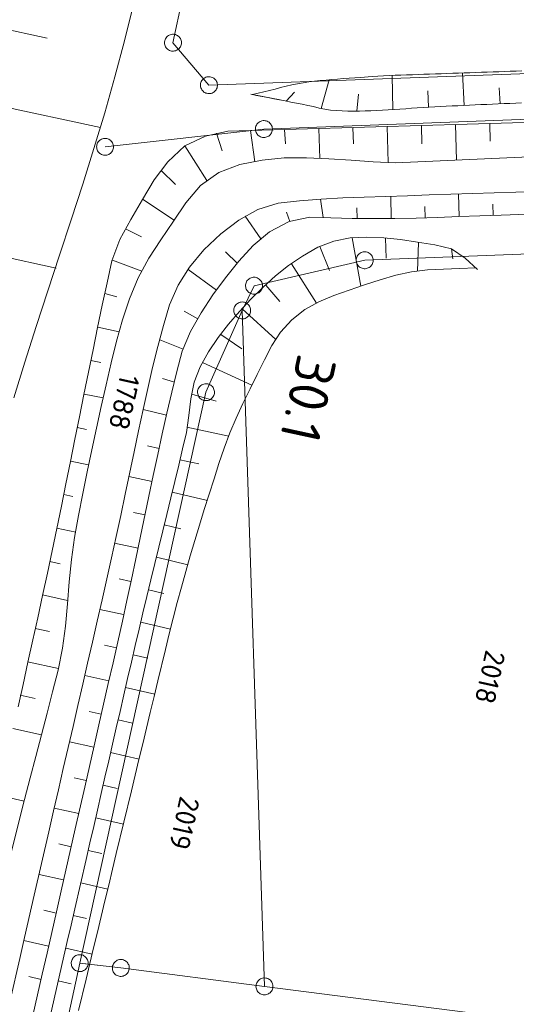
# Model space of a CAD drawing. Header units: metres. Extents: x 3425540 to 3446143, y 5432760 to 5444637.
# Tile 225 of 256: x 3436208 to 3436252, y 5441054 to 5441141. Entities that reach past the tile are written whole.
import ezdxf
from ezdxf.enums import TextEntityAlignment as Align

# ---------------------------------------------------------------- set-up
doc = ezdxf.new("R2010")
doc.units = ezdxf.units.M
for name, color, linetype, lineweight in [('B_Böschung', 9, 'Continuous', 18), ('B_Flurgrenzen', 9, 'Continuous', 18), ('B_Kilometrierung', 9, 'Continuous', 25)]:
    doc.layers.add(name, color=color, linetype=linetype, lineweight=lineweight)
doc.styles.get("Standard").update_dxf_attribs({"font": 'isocpeur.ttf'})

msp = doc.modelspace()

# ---------------------------------------------------------------- linework, layer by layer
at = {"layer": 'B_Böschung'}
for p, q in [((3436203.721, 5441140.95), (3436210.271, 5441139.535)), ((3436240.819, 5441133.21), (3436240.782, 5441136.225)), ((3436247.144, 5441133.577), (3436247.002, 5441136.448)), ((3436234.5, 5441133.308), (3436235.212, 5441135.836)), ((3436230.859, 5441134.057), (3436228.44, 5441134.529)), ((3436231.398, 5441133.952), (3436232.148, 5441134.762)), ((3436237.654, 5441133.077), (3436237.803, 5441134.565)), ((3436243.98, 5441133.417), (3436243.916, 5441134.878)), ((3436250.309, 5441133.721), (3436250.242, 5441135.139)), ((3436202.3, 5441134.348), (3436214.983, 5441131.615)), ((3436243.35, 5441131.789), (3436243.397, 5441130.193)), ((3436246.373, 5441131.877), (3436246.465, 5441128.734)), ((3436249.396, 5441131.966), (3436249.441, 5441130.417)), ((3436225.23, 5441131.11), (3436225.739, 5441129.551)), ((3436228.236, 5441131.357), (3436228.643, 5441128.601)), ((3436231.259, 5441131.434), (3436231.33, 5441130.172)), ((3436234.282, 5441131.523), (3436234.374, 5441128.88)), ((3436237.305, 5441131.611), (3436237.346, 5441130.167)), ((3436240.327, 5441131.699), (3436240.42, 5441128.533)), ((3436222.437, 5441129.996), (3436224.391, 5441126.934)), ((3436220.354, 5441127.825), (3436221.628, 5441126.598)), ((3436246.699, 5441123.742), (3436246.631, 5441125.743)), ((3436218.716, 5441125.287), (3436221.501, 5441123.427)), ((3436234.677, 5441123.677), (3436234.427, 5441125.283)), ((3436240.688, 5441123.582), (3436240.641, 5441125.547)), ((3436249.704, 5441123.853), (3436249.668, 5441124.847)), ((3436231.725, 5441123.302), (3436231.421, 5441124.143)), ((3436237.682, 5441123.583), (3436237.646, 5441124.512)), ((3436243.694, 5441123.632), (3436243.669, 5441124.638)), ((3436229.165, 5441121.767), (3436227.79, 5441123.79)), ((3436217.197, 5441122.672), (3436218.621, 5441121.97)), ((3436199.571, 5441121.672), (3436211.086, 5441119.194)), ((3436237.227, 5441121.863), (3436237.998, 5441117.582)), ((3436240.181, 5441121.843), (3436240.246, 5441120.078)), ((3436243.113, 5441121.465), (3436243.016, 5441118.918)), ((3436227.086, 5441119.605), (3436226.044, 5441120.626)), ((3436234.391, 5441121.092), (3436235.227, 5441118.99)), ((3436246.008, 5441120.887), (3436246.127, 5441120.013)), ((3436216.045, 5441119.885), (3436218.634, 5441118.929)), ((3436225.242, 5441117.232), (3436222.737, 5441119.054)), ((3436231.869, 5441119.567), (3436234.094, 5441116.101)), ((3436248.326, 5441119.074), (3436248.161, 5441119.222)), ((3436229.591, 5441117.688), (3436230.854, 5441116.236)), ((3436215.375, 5441116.937), (3436216.449, 5441116.648)), ((3436223.594, 5441114.719), (3436222.377, 5441115.382)), ((3436227.502, 5441115.596), (3436230.502, 5441112.873)), ((3436214.752, 5441113.978), (3436216.652, 5441113.551)), ((3436222.296, 5441112.015), (3436220.226, 5441112.85)), ((3436225.618, 5441113.321), (3436227.473, 5441112.051)), ((3436214.141, 5441111.016), (3436215.025, 5441110.832)), ((3436224.008, 5441110.844), (3436228.378, 5441108.827)), ((3436221.52, 5441109.112), (3436220.484, 5441109.417)), ((3436213.541, 5441108.052), (3436215.235, 5441107.707)), ((3436223.071, 5441108.058), (3436225.226, 5441107.414)), ((3436220.827, 5441106.186), (3436218.766, 5441106.69)), ((3436212.943, 5441105.088), (3436213.763, 5441104.921)), ((3436222.626, 5441105.135), (3436226.32, 5441104.318)), ((3436220.175, 5441103.251), (3436219.154, 5441103.479)), ((3436222.013, 5441102.245), (3436223.678, 5441101.883)), ((3436212.345, 5441102.123), (3436213.944, 5441101.796)), ((3436219.548, 5441100.311), (3436217.506, 5441100.751)), ((3436211.736, 5441099.161), (3436212.554, 5441098.992)), ((3436221.317, 5441099.371), (3436224.443, 5441098.643)), ((3436218.928, 5441097.369), (3436217.901, 5441097.587)), ((3436211.127, 5441096.199), (3436212.8, 5441095.846)), ((3436220.62, 5441096.498), (3436222.087, 5441096.148)), ((3436218.308, 5441094.427), (3436216.232, 5441094.87)), ((3436219.927, 5441093.623), (3436222.709, 5441092.957)), ((3436210.507, 5441093.239), (3436211.44, 5441093.038)), ((3436217.672, 5441091.488), (3436216.632, 5441091.713)), ((3436209.855, 5441090.286), (3436212.089, 5441089.796)), ((3436219.241, 5441090.747), (3436220.576, 5441090.429)), ((3436217.035, 5441088.55), (3436214.943, 5441089.01)), ((3436218.555, 5441087.871), (3436221.177, 5441087.254)), ((3436209.204, 5441087.333), (3436210.494, 5441087.049)), ((3436216.396, 5441085.612), (3436215.333, 5441085.849)), ((3436217.869, 5441084.995), (3436219.172, 5441084.692)), ((3436208.552, 5441084.379), (3436211.269, 5441083.78)), ((3436215.729, 5441082.68), (3436213.598, 5441083.162)), ((3436207.9, 5441081.426), (3436209.211, 5441081.137)), ((3436217.209, 5441082.113), (3436219.781, 5441081.521)), ((3436215.063, 5441079.748), (3436213.994, 5441079.991)), ((3436216.548, 5441079.231), (3436217.818, 5441078.94)), ((3436207.249, 5441078.473), (3436209.767, 5441077.914)), ((3436214.398, 5441076.816), (3436212.251, 5441077.304)), ((3436215.888, 5441076.349), (3436218.396, 5441075.774)), ((3436213.732, 5441073.885), (3436212.655, 5441074.129)), ((3436215.228, 5441073.467), (3436216.466, 5441073.183)), ((3436205.911, 5441072.575), (3436208.241, 5441072.042)), ((3436213.065, 5441070.953), (3436210.904, 5441071.444)), ((3436214.567, 5441070.585), (3436217.011, 5441070.024)), ((3436212.399, 5441068.021), (3436211.315, 5441068.267)), ((3436213.906, 5441067.703), (3436215.113, 5441067.426)), ((3436211.733, 5441065.089), (3436209.559, 5441065.582)), ((3436213.245, 5441064.821), (3436215.631, 5441064.273)), ((3436211.068, 5441062.157), (3436209.979, 5441062.404)), ((3436212.583, 5441061.939), (3436213.762, 5441061.668)), ((3436210.404, 5441059.224), (3436208.22, 5441059.72)), ((3436211.921, 5441059.057), (3436214.252, 5441058.522)), ((3436209.739, 5441056.292), (3436208.645, 5441056.54)), ((3436211.26, 5441056.175), (3436212.411, 5441055.911))]:
    msp.add_line(p, q, dxfattribs=at)
for points in [[(3436217.898, 5441142.495), (3436217.118, 5441139.289), (3436216.268, 5441136.101), (3436215.361, 5441132.927), (3436214.407, 5441129.765), (3436213.417, 5441126.612), (3436212.402, 5441123.465), (3436211.372, 5441120.321), (3436210.339, 5441117.179), (3436209.313, 5441114.035), (3436208.305, 5441110.886), (3436207.327, 5441107.73)], [(3436252.23, 5441136.628), (3436251.721, 5441136.61), (3436251.212, 5441136.593), (3436250.703, 5441136.575), (3436250.194, 5441136.558), (3436249.685, 5441136.54), (3436249.176, 5441136.523), (3436248.667, 5441136.505), (3436248.158, 5441136.488), (3436247.649, 5441136.47), (3436247.14, 5441136.453), (3436246.631, 5441136.435), (3436246.121, 5441136.417), (3436245.612, 5441136.4), (3436245.103, 5441136.382), (3436244.594, 5441136.365), (3436244.085, 5441136.347), (3436243.576, 5441136.33), (3436243.067, 5441136.312), (3436242.558, 5441136.295), (3436242.049, 5441136.277), (3436241.54, 5441136.26), (3436241.031, 5441136.242), (3436240.522, 5441136.218), (3436240.013, 5441136.191), (3436239.505, 5441136.161), (3436238.996, 5441136.128), (3436237.98, 5441136.056), (3436237.472, 5441136.019), (3436236.963, 5441135.982), (3436236.454, 5441135.946), (3436235.944, 5441135.908), (3436235.435, 5441135.868), (3436234.926, 5441135.824), (3436234.417, 5441135.774), (3436233.91, 5441135.717), (3436233.405, 5441135.651), (3436232.901, 5441135.576), (3436232.399, 5441135.489), (3436231.9, 5441135.389), (3436231.404, 5441135.275), (3436230.91, 5441135.151), (3436230.416, 5441135.026), (3436229.428, 5441134.778), (3436228.934, 5441134.653), (3436228.44, 5441134.529)], [(3436252.2, 5441133.806), (3436251.689, 5441133.783), (3436251.177, 5441133.76), (3436250.666, 5441133.737), (3436250.154, 5441133.714), (3436249.643, 5441133.691), (3436249.131, 5441133.668), (3436248.62, 5441133.644), (3436248.109, 5441133.621), (3436247.597, 5441133.598), (3436247.086, 5441133.575), (3436246.574, 5441133.552), (3436246.063, 5441133.529), (3436245.551, 5441133.505), (3436245.04, 5441133.482), (3436244.529, 5441133.458), (3436244.017, 5441133.43), (3436243.505, 5441133.398), (3436242.993, 5441133.364), (3436242.481, 5441133.328), (3436241.969, 5441133.29), (3436241.457, 5441133.253), (3436240.944, 5441133.217), (3436240.432, 5441133.184), (3436239.92, 5441133.153), (3436239.408, 5441133.126), (3436238.896, 5441133.104), (3436238.384, 5441133.087), (3436237.872, 5441133.077), (3436237.361, 5441133.075), (3436236.85, 5441133.081), (3436236.339, 5441133.097), (3436235.829, 5441133.123), (3436235.318, 5441133.16), (3436234.813, 5441133.233), (3436234.313, 5441133.346), (3436233.815, 5441133.47), (3436233.314, 5441133.578), (3436232.811, 5441133.676), (3436232.309, 5441133.774), (3436231.806, 5441133.872), (3436231.304, 5441133.97), (3436230.801, 5441134.068), (3436230.299, 5441134.166), (3436229.796, 5441134.265), (3436229.294, 5441134.363), (3436228.791, 5441134.461), (3436228.289, 5441134.559)], [(3436254.443, 5441132.114), (3436250.415, 5441131.996), (3436248.4, 5441131.937), (3436246.386, 5441131.878), (3436244.371, 5441131.819), (3436242.357, 5441131.759), (3436240.343, 5441131.7), (3436238.328, 5441131.641), (3436236.314, 5441131.582), (3436234.299, 5441131.523), (3436232.285, 5441131.464), (3436230.27, 5441131.405), (3436228.256, 5441131.356), (3436226.243, 5441131.301), (3436224.269, 5441130.859), (3436222.446, 5441130.01), (3436220.935, 5441128.598), (3436219.742, 5441126.992), (3436218.703, 5441125.262), (3436217.661, 5441123.501), (3436216.704, 5441121.717), (3436216.005, 5441119.844), (3436215.57, 5441117.876), (3436215.152, 5441115.905), (3436214.74, 5441113.932), (3436214.333, 5441111.959), (3436213.93, 5441109.985), (3436213.529, 5441108.01), (3436213.131, 5441106.034), (3436212.735, 5441104.058), (3436212.338, 5441102.082), (3436211.939, 5441100.107), (3436211.536, 5441098.132), (3436211.128, 5441096.159), (3436210.714, 5441094.186), (3436210.294, 5441092.215), (3436209.871, 5441090.245), (3436209.443, 5441088.276), (3436209.013, 5441086.307), (3436208.579, 5441084.339), (3436208.142, 5441082.372), (3436207.702, 5441080.405)], [(3436252.878, 5441129.019), (3436250.909, 5441128.931), (3436248.941, 5441128.844), (3436246.973, 5441128.756), (3436245.004, 5441128.668), (3436243.036, 5441128.58), (3436241.068, 5441128.496), (3436239.1, 5441128.585), (3436237.133, 5441128.74), (3436235.166, 5441128.841), (3436233.198, 5441128.937), (3436231.232, 5441128.947), (3436229.272, 5441128.731), (3436227.317, 5441128.345), (3436225.452, 5441127.646), (3436223.829, 5441126.482), (3436222.542, 5441124.95), (3436221.438, 5441123.341), (3436220.334, 5441121.702), (3436219.257, 5441120.058), (3436218.317, 5441118.32), (3436217.56, 5441116.484), (3436216.934, 5441114.614), (3436216.404, 5441112.719), (3436215.935, 5441110.806), (3436215.491, 5441108.883), (3436215.054, 5441106.958), (3436214.627, 5441105.034), (3436214.211, 5441103.108), (3436213.809, 5441101.18), (3436213.422, 5441099.249), (3436213.054, 5441097.315), (3436212.706, 5441095.376), (3436212.423, 5441093.425), (3436212.229, 5441091.46), (3436212.068, 5441089.491), (3436211.887, 5441087.525), (3436211.629, 5441085.574), (3436211.242, 5441083.645), (3436210.763, 5441081.733), (3436210.27, 5441079.826), (3436209.77, 5441077.92), (3436209.267, 5441076.015), (3436208.768, 5441074.109), (3436208.279, 5441072.201), (3436206.359, 5441064.557)], [(3436207.009, 5441054.416), (3436207.859, 5441058.146), (3436208.285, 5441060.012), (3436209.137, 5441063.742), (3436210.418, 5441069.337), (3436210.846, 5441071.201), (3436211.275, 5441073.066), (3436211.704, 5441074.93), (3436212.133, 5441076.795), (3436212.562, 5441078.659), (3436212.992, 5441080.523), (3436213.421, 5441082.388), (3436213.85, 5441084.252), (3436214.279, 5441086.117), (3436214.708, 5441087.981), (3436215.136, 5441089.846), (3436215.558, 5441091.712), (3436215.971, 5441093.58), (3436216.377, 5441095.449), (3436216.778, 5441097.32), (3436217.174, 5441099.191), (3436217.964, 5441102.935), (3436218.36, 5441104.807), (3436218.759, 5441106.679), (3436219.163, 5441108.549), (3436219.595, 5441110.411), (3436220.062, 5441112.264), (3436220.558, 5441114.113), (3436221.091, 5441115.953), (3436221.843, 5441117.681), (3436222.859, 5441119.287), (3436224.13, 5441120.799), (3436225.618, 5441122.222), (3436227.207, 5441123.437), (3436228.892, 5441124.366), (3436230.686, 5441124.94), (3436232.581, 5441125.154), (3436234.49, 5441125.292), (3436236.399, 5441125.397), (3436238.311, 5441125.471), (3436242.135, 5441125.595), (3436244.047, 5441125.658), (3436245.959, 5441125.72), (3436247.872, 5441125.783), (3436249.784, 5441125.845), (3436251.696, 5441125.908), (3436257.432, 5441126.094)], [(3436209.015, 5441053.097), (3436209.431, 5441054.933), (3436209.847, 5441056.768), (3436210.263, 5441058.604), (3436210.679, 5441060.439), (3436211.094, 5441062.275), (3436211.511, 5441064.11), (3436211.927, 5441065.946), (3436212.344, 5441067.781), (3436212.761, 5441069.617), (3436213.595, 5441073.287), (3436214.013, 5441075.122), (3436214.43, 5441076.957), (3436214.846, 5441078.793), (3436215.264, 5441080.628), (3436215.681, 5441082.463), (3436216.098, 5441084.299), (3436216.514, 5441086.134), (3436216.924, 5441087.971), (3436217.326, 5441089.81), (3436217.721, 5441091.65), (3436218.111, 5441093.491), (3436218.498, 5441095.333), (3436219.27, 5441099.017), (3436219.659, 5441100.859), (3436220.052, 5441102.699), (3436220.452, 5441104.538), (3436220.864, 5441106.373), (3436221.29, 5441108.206), (3436221.734, 5441110.036), (3436222.216, 5441111.856), (3436222.951, 5441113.581), (3436223.894, 5441115.225), (3436224.926, 5441116.828), (3436226.034, 5441118.342), (3436227.227, 5441119.794), (3436228.495, 5441121.187), (3436229.935, 5441122.393), (3436231.656, 5441123.315), (3436233.483, 5441123.709), (3436235.362, 5441123.648), (3436237.244, 5441123.585), (3436239.126, 5441123.579), (3436241.008, 5441123.577), (3436242.89, 5441123.605), (3436244.771, 5441123.671), (3436246.652, 5441123.74), (3436248.533, 5441123.81), (3436250.413, 5441123.879), (3436259.818, 5441124.224)], [(3436248.326, 5441119.074), (3436247.215, 5441120.069), (3436246.004, 5441120.896), (3436244.534, 5441121.263), (3436243.007, 5441121.479), (3436241.522, 5441121.708), (3436240.031, 5441121.863), (3436238.542, 5441121.924), (3436237.063, 5441121.859), (3436235.609, 5441121.577), (3436234.19, 5441121.031), (3436232.841, 5441120.261), (3436231.61, 5441119.414), (3436230.463, 5441118.496), (3436229.363, 5441117.504), (3436228.285, 5441116.448), (3436227.264, 5441115.365), (3436226.303, 5441114.24), (3436225.394, 5441113.042), (3436224.544, 5441111.782), (3436223.815, 5441110.474), (3436223.273, 5441109.091), (3436222.965, 5441107.627), (3436222.79, 5441106.143), (3436222.586, 5441104.668), (3436222.252, 5441103.215), (3436221.904, 5441101.764), (3436221.553, 5441100.314), (3436221.201, 5441098.865), (3436220.847, 5441097.415), (3436220.493, 5441095.966), (3436220.14, 5441094.516), (3436219.787, 5441093.067), (3436219.435, 5441091.617), (3436219.086, 5441090.166), (3436218.74, 5441088.715), (3436218.397, 5441087.263), (3436218.058, 5441085.81), (3436217.723, 5441084.356), (3436217.388, 5441082.903), (3436217.054, 5441081.449), (3436216.721, 5441079.994), (3436216.387, 5441078.54), (3436216.055, 5441077.086), (3436215.722, 5441075.632), (3436215.388, 5441074.178), (3436215.055, 5441072.724), (3436214.722, 5441071.269), (3436214.39, 5441069.815), (3436214.057, 5441068.361), (3436213.724, 5441066.906), (3436212.725, 5441062.544), (3436212.391, 5441061.089), (3436212.058, 5441059.635), (3436210.388, 5441052.365)], [(3436248.161, 5441119.222), (3436246.735, 5441119.159), (3436245.308, 5441119.097), (3436243.882, 5441119.033), (3436242.472, 5441118.865), (3436241.084, 5441118.558), (3436239.709, 5441118.156), (3436238.34, 5441117.701), (3436236.968, 5441117.237), (3436235.61, 5441116.764), (3436234.296, 5441116.215), (3436233.05, 5441115.522), (3436231.894, 5441114.618), (3436230.914, 5441113.523), (3436230.136, 5441112.335), (3436229.473, 5441111.08), (3436228.839, 5441109.79), (3436228.207, 5441108.503), (3436227.586, 5441107.215), (3436226.99, 5441105.919), (3436226.43, 5441104.61), (3436225.919, 5441103.28), (3436225.463, 5441101.924), (3436225.024, 5441100.562), (3436224.591, 5441099.199), (3436224.163, 5441097.836), (3436223.741, 5441096.471), (3436223.328, 5441095.104), (3436222.924, 5441093.735), (3436222.529, 5441092.364), (3436222.145, 5441090.99), (3436221.773, 5441089.613), (3436221.414, 5441088.232), (3436221.068, 5441086.847), (3436220.732, 5441085.46), (3436220.062, 5441082.684), (3436219.726, 5441081.296), (3436219.391, 5441079.908), (3436219.057, 5441078.52), (3436218.722, 5441077.132), (3436218.387, 5441075.745), (3436218.053, 5441074.357), (3436217.719, 5441072.968), (3436217.051, 5441070.192), (3436216.385, 5441067.416), (3436216.052, 5441066.027), (3436215.719, 5441064.639), (3436215.386, 5441063.25), (3436214.72, 5441060.474), (3436214.387, 5441059.085), (3436214.054, 5441057.697), (3436213.721, 5441056.308), (3436213.055, 5441053.532)]]:
    msp.add_lwpolyline(points, dxfattribs=at)
at = {"layer": 'B_Flurgrenzen'}
for p, q in [((3436221.396, 5441139.122), (3436225.127, 5441156.869)), ((3436224.581, 5441135.367), (3436221.396, 5441139.122)), ((3436320.405, 5441138.825), (3436224.581, 5441135.367)), ((3436229.437, 5441131.49), (3436319.528, 5441134.857)), ((3436215.397, 5441129.915), (3436229.437, 5441131.49)), ((3436238.343, 5441119.885), (3436270.638, 5441121.119)), ((3436228.561, 5441117.635), (3436238.343, 5441119.885)), ((3436227.517, 5441115.445), (3436228.561, 5441117.635)), ((3436224.316, 5441108.217), (3436227.517, 5441115.445)), ((3436229.484, 5441055.673), (3436227.517, 5441115.445)), ((3436213.154, 5441057.732), (3436224.316, 5441108.217)), ((3436213.154, 5441057.732), (3436211.678, 5441050.887)), ((3436216.786, 5441057.303), (3436213.154, 5441057.732)), ((3436229.484, 5441055.673), (3436216.786, 5441057.303)), ((3436272.77, 5441050.142), (3436229.484, 5441055.673))]:
    msp.add_line(p, q, dxfattribs=at)
for points in [[(3436220.701, 5441138.842), (3436220.742, 5441138.756), (3436220.791, 5441138.681), (3436220.854, 5441138.604), (3436220.923, 5441138.543), (3436221.001, 5441138.492), (3436221.084, 5441138.443), (3436221.169, 5441138.407), (3436221.26, 5441138.386), (3436221.354, 5441138.373), (3436221.448, 5441138.379), (3436221.539, 5441138.39), (3436221.631, 5441138.414), (3436221.718, 5441138.45), (3436221.802, 5441138.496), (3436221.875, 5441138.551), (3436221.946, 5441138.611), (3436222.005, 5441138.686), (3436222.056, 5441138.764), (3436222.092, 5441138.849), (3436222.119, 5441138.942), (3436222.139, 5441139.033), (3436222.147, 5441139.125), (3436222.139, 5441139.224), (3436222.122, 5441139.312), (3436222.092, 5441139.402), (3436222.051, 5441139.488), (3436222.002, 5441139.563), (3436221.939, 5441139.64), (3436221.87, 5441139.701), (3436221.792, 5441139.753), (3436221.709, 5441139.802), (3436221.624, 5441139.838), (3436221.533, 5441139.858), (3436221.439, 5441139.871), (3436221.345, 5441139.866), (3436221.254, 5441139.854), (3436221.162, 5441139.83), (3436221.075, 5441139.795), (3436220.991, 5441139.748), (3436220.918, 5441139.693), (3436220.847, 5441139.633), (3436220.788, 5441139.558), (3436220.737, 5441139.48), (3436220.701, 5441139.396), (3436220.674, 5441139.302), (3436220.654, 5441139.211), (3436220.646, 5441139.119), (3436220.654, 5441139.021), (3436220.671, 5441138.932), (3436220.701, 5441138.842)], [(3436223.844, 5441135.51), (3436223.832, 5441135.416), (3436223.833, 5441135.326), (3436223.844, 5441135.228), (3436223.868, 5441135.138), (3436223.906, 5441135.053), (3436223.949, 5441134.966), (3436224.001, 5441134.89), (3436224.066, 5441134.823), (3436224.138, 5441134.761), (3436224.219, 5441134.715), (3436224.302, 5441134.675), (3436224.392, 5441134.646), (3436224.485, 5441134.628), (3436224.58, 5441134.621), (3436224.671, 5441134.627), (3436224.764, 5441134.639), (3436224.854, 5441134.67), (3436224.94, 5441134.708), (3436225.016, 5441134.759), (3436225.088, 5441134.823), (3436225.155, 5441134.888), (3436225.212, 5441134.961), (3436225.259, 5441135.049), (3436225.293, 5441135.132), (3436225.317, 5441135.224), (3436225.329, 5441135.318), (3436225.329, 5441135.408), (3436225.318, 5441135.506), (3436225.293, 5441135.595), (3436225.255, 5441135.681), (3436225.212, 5441135.768), (3436225.161, 5441135.844), (3436225.095, 5441135.911), (3436225.023, 5441135.973), (3436224.942, 5441136.019), (3436224.86, 5441136.059), (3436224.769, 5441136.088), (3436224.676, 5441136.106), (3436224.581, 5441136.113), (3436224.49, 5441136.107), (3436224.397, 5441136.094), (3436224.307, 5441136.064), (3436224.222, 5441136.026), (3436224.145, 5441135.975), (3436224.073, 5441135.911), (3436224.006, 5441135.846), (3436223.95, 5441135.772), (3436223.903, 5441135.685), (3436223.868, 5441135.602), (3436223.844, 5441135.51)], [(3436229.093, 5441132.157), (3436229.011, 5441132.108), (3436228.941, 5441132.052), (3436228.87, 5441131.982), (3436228.816, 5441131.908), (3436228.772, 5441131.825), (3436228.731, 5441131.738), (3436228.703, 5441131.65), (3436228.691, 5441131.558), (3436228.687, 5441131.462), (3436228.701, 5441131.37), (3436228.721, 5441131.281), (3436228.754, 5441131.191), (3436228.797, 5441131.107), (3436228.851, 5441131.029), (3436228.912, 5441130.961), (3436228.979, 5441130.896), (3436229.059, 5441130.844), (3436229.142, 5441130.8), (3436229.229, 5441130.772), (3436229.324, 5441130.755), (3436229.417, 5441130.743), (3436229.51, 5441130.744), (3436229.607, 5441130.761), (3436229.694, 5441130.786), (3436229.781, 5441130.824), (3436229.862, 5441130.873), (3436229.932, 5441130.929), (3436230.003, 5441130.999), (3436230.057, 5441131.073), (3436230.101, 5441131.156), (3436230.142, 5441131.243), (3436230.17, 5441131.331), (3436230.182, 5441131.423), (3436230.186, 5441131.519), (3436230.172, 5441131.611), (3436230.152, 5441131.7), (3436230.119, 5441131.79), (3436230.076, 5441131.874), (3436230.022, 5441131.952), (3436229.961, 5441132.02), (3436229.894, 5441132.085), (3436229.814, 5441132.137), (3436229.731, 5441132.181), (3436229.644, 5441132.209), (3436229.549, 5441132.226), (3436229.456, 5441132.238), (3436229.364, 5441132.237), (3436229.266, 5441132.22), (3436229.179, 5441132.195), (3436229.093, 5441132.157)], [(3436216.147, 5441129.915), (3436216.141, 5441130.009), (3436216.123, 5441130.098), (3436216.094, 5441130.193), (3436216.053, 5441130.275), (3436215.999, 5441130.352), (3436215.94, 5441130.429), (3436215.875, 5441130.494), (3436215.799, 5441130.547), (3436215.716, 5441130.594), (3436215.627, 5441130.624), (3436215.539, 5441130.647), (3436215.444, 5441130.659), (3436215.35, 5441130.659), (3436215.255, 5441130.647), (3436215.167, 5441130.624), (3436215.078, 5441130.594), (3436214.995, 5441130.547), (3436214.919, 5441130.494), (3436214.854, 5441130.429), (3436214.795, 5441130.352), (3436214.741, 5441130.275), (3436214.7, 5441130.193), (3436214.671, 5441130.098), (3436214.653, 5441130.009), (3436214.647, 5441129.915), (3436214.653, 5441129.821), (3436214.671, 5441129.732), (3436214.7, 5441129.637), (3436214.741, 5441129.555), (3436214.795, 5441129.478), (3436214.854, 5441129.401), (3436214.919, 5441129.336), (3436214.995, 5441129.283), (3436215.078, 5441129.236), (3436215.167, 5441129.206), (3436215.255, 5441129.183), (3436215.35, 5441129.171), (3436215.444, 5441129.171), (3436215.539, 5441129.183), (3436215.627, 5441129.206), (3436215.716, 5441129.236), (3436215.799, 5441129.283), (3436215.875, 5441129.336), (3436215.94, 5441129.401), (3436215.999, 5441129.478), (3436216.053, 5441129.555), (3436216.094, 5441129.637), (3436216.123, 5441129.732), (3436216.141, 5441129.821), (3436216.147, 5441129.915)], [(3436238.388, 5441119.137), (3436238.482, 5441119.148), (3436238.57, 5441119.172), (3436238.662, 5441119.207), (3436238.742, 5441119.253), (3436238.816, 5441119.311), (3436238.889, 5441119.375), (3436238.95, 5441119.443), (3436238.998, 5441119.523), (3436239.04, 5441119.609), (3436239.064, 5441119.699), (3436239.082, 5441119.789), (3436239.088, 5441119.884), (3436239.082, 5441119.978), (3436239.065, 5441120.072), (3436239.036, 5441120.159), (3436239.001, 5441120.245), (3436238.949, 5441120.325), (3436238.891, 5441120.398), (3436238.822, 5441120.459), (3436238.742, 5441120.513), (3436238.662, 5441120.562), (3436238.577, 5441120.598), (3436238.481, 5441120.622), (3436238.391, 5441120.634), (3436238.297, 5441120.634), (3436238.203, 5441120.622), (3436238.115, 5441120.599), (3436238.023, 5441120.564), (3436237.943, 5441120.518), (3436237.869, 5441120.46), (3436237.796, 5441120.396), (3436237.736, 5441120.327), (3436237.687, 5441120.247), (3436237.645, 5441120.162), (3436237.621, 5441120.072), (3436237.603, 5441119.982), (3436237.597, 5441119.887), (3436237.603, 5441119.793), (3436237.62, 5441119.699), (3436237.649, 5441119.612), (3436237.684, 5441119.525), (3436237.736, 5441119.446), (3436237.794, 5441119.372), (3436237.863, 5441119.312), (3436237.943, 5441119.257), (3436238.023, 5441119.209), (3436238.108, 5441119.173), (3436238.204, 5441119.149), (3436238.294, 5441119.137), (3436238.388, 5441119.137)], [(3436229.185, 5441117.218), (3436229.232, 5441117.3), (3436229.267, 5441117.383), (3436229.295, 5441117.478), (3436229.307, 5441117.57), (3436229.305, 5441117.663), (3436229.299, 5441117.76), (3436229.281, 5441117.85), (3436229.247, 5441117.937), (3436229.204, 5441118.022), (3436229.147, 5441118.096), (3436229.087, 5441118.165), (3436229.015, 5441118.227), (3436228.936, 5441118.28), (3436228.851, 5441118.322), (3436228.764, 5441118.352), (3436228.674, 5441118.377), (3436228.579, 5441118.383), (3436228.486, 5441118.382), (3436228.396, 5441118.364), (3436228.304, 5441118.333), (3436228.217, 5441118.299), (3436228.137, 5441118.253), (3436228.06, 5441118.191), (3436227.996, 5441118.127), (3436227.938, 5441118.052), (3436227.891, 5441117.97), (3436227.856, 5441117.887), (3436227.828, 5441117.792), (3436227.816, 5441117.7), (3436227.818, 5441117.607), (3436227.824, 5441117.51), (3436227.842, 5441117.42), (3436227.876, 5441117.333), (3436227.919, 5441117.248), (3436227.976, 5441117.174), (3436228.036, 5441117.105), (3436228.108, 5441117.043), (3436228.187, 5441116.99), (3436228.272, 5441116.948), (3436228.359, 5441116.918), (3436228.449, 5441116.893), (3436228.544, 5441116.886), (3436228.637, 5441116.888), (3436228.727, 5441116.906), (3436228.819, 5441116.937), (3436228.906, 5441116.971), (3436228.986, 5441117.017), (3436229.063, 5441117.079), (3436229.127, 5441117.142), (3436229.185, 5441117.218)], [(3436227.509, 5441114.695), (3436227.604, 5441114.7), (3436227.693, 5441114.717), (3436227.787, 5441114.746), (3436227.871, 5441114.786), (3436227.948, 5441114.838), (3436228.025, 5441114.897), (3436228.091, 5441114.961), (3436228.145, 5441115.037), (3436228.193, 5441115.119), (3436228.223, 5441115.208), (3436228.248, 5441115.296), (3436228.261, 5441115.39), (3436228.262, 5441115.485), (3436228.251, 5441115.579), (3436228.228, 5441115.668), (3436228.2, 5441115.757), (3436228.153, 5441115.84), (3436228.101, 5441115.918), (3436228.037, 5441115.983), (3436227.96, 5441116.043), (3436227.884, 5441116.097), (3436227.802, 5441116.139), (3436227.708, 5441116.17), (3436227.619, 5441116.188), (3436227.525, 5441116.195), (3436227.43, 5441116.19), (3436227.342, 5441116.173), (3436227.247, 5441116.145), (3436227.164, 5441116.104), (3436227.086, 5441116.052), (3436227.009, 5441115.994), (3436226.943, 5441115.93), (3436226.889, 5441115.853), (3436226.841, 5441115.771), (3436226.811, 5441115.683), (3436226.786, 5441115.595), (3436226.774, 5441115.5), (3436226.773, 5441115.406), (3436226.783, 5441115.311), (3436226.806, 5441115.222), (3436226.835, 5441115.133), (3436226.881, 5441115.05), (3436226.933, 5441114.973), (3436226.998, 5441114.907), (3436227.074, 5441114.847), (3436227.15, 5441114.794), (3436227.232, 5441114.751), (3436227.327, 5441114.721), (3436227.415, 5441114.702), (3436227.509, 5441114.695)], [(3436224.114, 5441108.94), (3436224.025, 5441108.909), (3436223.944, 5441108.868), (3436223.861, 5441108.814), (3436223.792, 5441108.752), (3436223.733, 5441108.68), (3436223.675, 5441108.602), (3436223.63, 5441108.522), (3436223.599, 5441108.434), (3436223.576, 5441108.342), (3436223.571, 5441108.249), (3436223.572, 5441108.157), (3436223.586, 5441108.063), (3436223.612, 5441107.972), (3436223.649, 5441107.884), (3436223.695, 5441107.805), (3436223.748, 5441107.728), (3436223.815, 5441107.661), (3436223.887, 5441107.601), (3436223.967, 5441107.556), (3436224.057, 5441107.52), (3436224.145, 5441107.489), (3436224.236, 5441107.472), (3436224.335, 5441107.469), (3436224.425, 5441107.475), (3436224.518, 5441107.495), (3436224.607, 5441107.526), (3436224.688, 5441107.567), (3436224.771, 5441107.621), (3436224.839, 5441107.683), (3436224.899, 5441107.755), (3436224.957, 5441107.832), (3436225.002, 5441107.913), (3436225.032, 5441108.001), (3436225.056, 5441108.093), (3436225.06, 5441108.186), (3436225.059, 5441108.278), (3436225.045, 5441108.372), (3436225.02, 5441108.463), (3436224.983, 5441108.551), (3436224.936, 5441108.63), (3436224.884, 5441108.707), (3436224.816, 5441108.774), (3436224.744, 5441108.834), (3436224.664, 5441108.879), (3436224.575, 5441108.915), (3436224.486, 5441108.946), (3436224.396, 5441108.963), (3436224.297, 5441108.966), (3436224.207, 5441108.96), (3436224.114, 5441108.94)], [(3436212.701, 5441057.135), (3436212.78, 5441057.082), (3436212.861, 5441057.043), (3436212.955, 5441057.009), (3436213.045, 5441056.992), (3436213.139, 5441056.988), (3436213.236, 5441056.989), (3436213.327, 5441057.001), (3436213.415, 5441057.03), (3436213.503, 5441057.068), (3436213.58, 5441057.121), (3436213.652, 5441057.177), (3436213.719, 5441057.245), (3436213.776, 5441057.32), (3436213.824, 5441057.403), (3436213.858, 5441057.488), (3436213.888, 5441057.576), (3436213.901, 5441057.67), (3436213.905, 5441057.764), (3436213.892, 5441057.855), (3436213.867, 5441057.948), (3436213.838, 5441058.037), (3436213.797, 5441058.12), (3436213.739, 5441058.2), (3436213.679, 5441058.268), (3436213.608, 5441058.33), (3436213.529, 5441058.382), (3436213.447, 5441058.422), (3436213.354, 5441058.455), (3436213.263, 5441058.472), (3436213.17, 5441058.476), (3436213.073, 5441058.476), (3436212.982, 5441058.463), (3436212.894, 5441058.434), (3436212.806, 5441058.397), (3436212.729, 5441058.344), (3436212.657, 5441058.288), (3436212.59, 5441058.219), (3436212.533, 5441058.144), (3436212.485, 5441058.062), (3436212.451, 5441057.977), (3436212.421, 5441057.888), (3436212.408, 5441057.794), (3436212.404, 5441057.701), (3436212.417, 5441057.61), (3436212.442, 5441057.516), (3436212.471, 5441057.428), (3436212.512, 5441057.345), (3436212.57, 5441057.264), (3436212.63, 5441057.196), (3436212.701, 5441057.135)], [(3436216.543, 5441056.594), (3436216.634, 5441056.569), (3436216.723, 5441056.557), (3436216.822, 5441056.554), (3436216.914, 5441056.567), (3436217.004, 5441056.592), (3436217.096, 5441056.623), (3436217.178, 5441056.663), (3436217.253, 5441056.719), (3436217.325, 5441056.782), (3436217.381, 5441056.856), (3436217.432, 5441056.932), (3436217.474, 5441057.018), (3436217.505, 5441057.107), (3436217.524, 5441057.2), (3436217.531, 5441057.292), (3436217.531, 5441057.385), (3436217.513, 5441057.479), (3436217.488, 5441057.569), (3436217.448, 5441057.651), (3436217.394, 5441057.732), (3436217.339, 5441057.807), (3436217.274, 5441057.873), (3436217.194, 5441057.931), (3436217.116, 5441057.977), (3436217.029, 5441058.013), (3436216.937, 5441058.038), (3436216.848, 5441058.05), (3436216.749, 5441058.053), (3436216.657, 5441058.04), (3436216.567, 5441058.015), (3436216.476, 5441057.984), (3436216.393, 5441057.944), (3436216.318, 5441057.888), (3436216.246, 5441057.825), (3436216.19, 5441057.751), (3436216.139, 5441057.675), (3436216.097, 5441057.589), (3436216.066, 5441057.5), (3436216.047, 5441057.407), (3436216.041, 5441057.315), (3436216.04, 5441057.222), (3436216.058, 5441057.128), (3436216.083, 5441057.038), (3436216.124, 5441056.956), (3436216.177, 5441056.875), (3436216.232, 5441056.8), (3436216.297, 5441056.734), (3436216.377, 5441056.676), (3436216.455, 5441056.63), (3436216.543, 5441056.594)], [(3436216.786, 5441057.303), (3436214.97, 5441057.517), (3436213.154, 5441057.732)], [(3436229.032, 5441055.075), (3436229.11, 5441055.023), (3436229.192, 5441054.984), (3436229.285, 5441054.95), (3436229.376, 5441054.933), (3436229.469, 5441054.929), (3436229.566, 5441054.93), (3436229.657, 5441054.943), (3436229.746, 5441054.972), (3436229.833, 5441055.009), (3436229.91, 5441055.062), (3436229.983, 5441055.119), (3436230.049, 5441055.187), (3436230.106, 5441055.262), (3436230.153, 5441055.345), (3436230.188, 5441055.43), (3436230.218, 5441055.518), (3436230.23, 5441055.613), (3436230.234, 5441055.706), (3436230.221, 5441055.797), (3436230.196, 5441055.89), (3436230.167, 5441055.979), (3436230.126, 5441056.062), (3436230.068, 5441056.142), (3436230.008, 5441056.21), (3436229.936, 5441056.272), (3436229.857, 5441056.324), (3436229.776, 5441056.363), (3436229.683, 5441056.397), (3436229.592, 5441056.414), (3436229.499, 5441056.417), (3436229.402, 5441056.417), (3436229.311, 5441056.404), (3436229.222, 5441056.375), (3436229.135, 5441056.337), (3436229.058, 5441056.285), (3436228.985, 5441056.228), (3436228.919, 5441056.16), (3436228.862, 5441056.085), (3436228.814, 5441056.002), (3436228.78, 5441055.917), (3436228.75, 5441055.829), (3436228.738, 5441055.734), (3436228.734, 5441055.641), (3436228.746, 5441055.55), (3436228.772, 5441055.457), (3436228.801, 5441055.368), (3436228.842, 5441055.285), (3436228.9, 5441055.204), (3436228.96, 5441055.137), (3436229.032, 5441055.075)]]:
    msp.add_lwpolyline(points, dxfattribs=at)

# ---------------------------------------------------------------- texts
for s, p in [('1788', (3436217.091, 5441107.324)), ('2018', (3436249.427, 5441083.021)), ('2019', (3436222.403, 5441070.102))]:
    msp.add_text(s, height=1.8, rotation=257.53502, dxfattribs=at).set_placement(p, align=Align.MIDDLE)
at = {"layer": 'B_Kilometrierung'}
msp.add_text('30.1', height=3.499, rotation=257.79909, dxfattribs=at).set_placement((3436233.362, 5441107.636), align=Align.MIDDLE)

doc.saveas('drawing.dxf')
